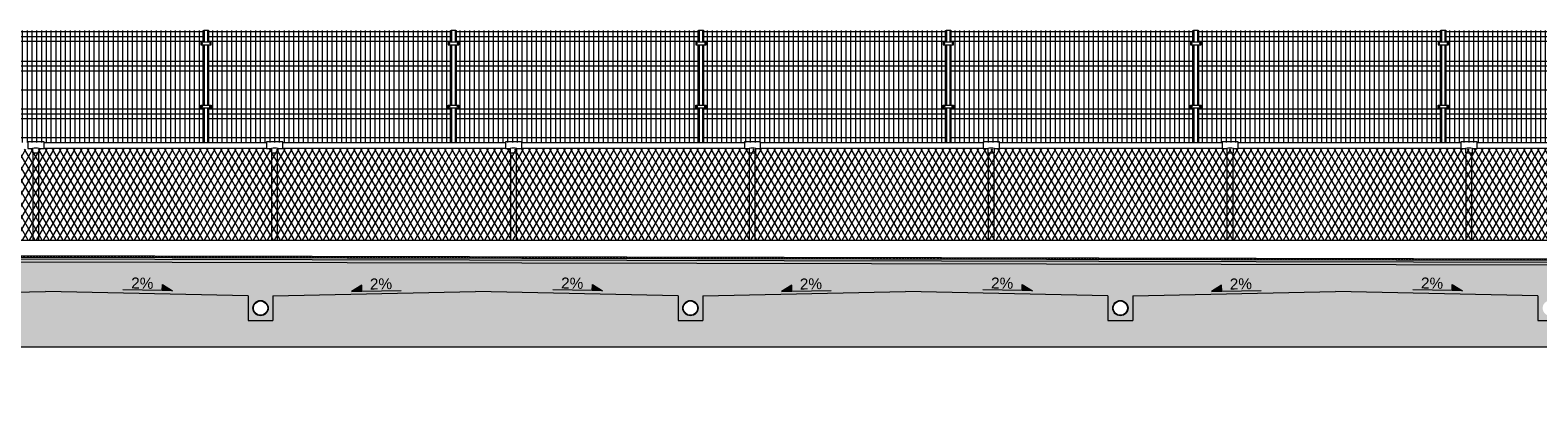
# Model space of a CAD drawing. Header units: millimetres. Extents: x 1962 to 3194, y -795 to -219.
# Tile 222 of 256: x 2672.99 to 2688.78, y -477.23 to -473.44. Entities that reach past the tile are written whole.
import ezdxf

# ---------------------------------------------------------------- set-up
doc = ezdxf.new("R2010")
doc.units = ezdxf.units.MM
for name, color, linetype, lineweight in [('A_elewacje kolorystyka', 252, 'Continuous', 9), ('A_hatch przekroje', 125, 'Continuous', 9), ('A_koty wysokośc.', 53, 'Continuous', 9), ('A_ogrodzenie 1_2m', 34, 'Continuous', 9), ('A_ogrodzenie 2_4m', 45, 'Continuous', 9), ('A_przekrojowe', 42, 'Continuous', 9)]:
    doc.layers.add(name, color=color, linetype=linetype, lineweight=lineweight)
doc.styles.get("Standard").update_dxf_attribs({"font": 'arial.ttf'})

# ---------------------------------------------------------------- blocks, each defined once
blk = doc.blocks.new('zw$5246')
at = {"layer": 'A_ogrodzenie 2_4m'}
blk.add_lwpolyline([(-0.095, 0.015), (0.015, 0.015), (0.015, -0.015), (-0.095, -0.015), (-0.095, 0.015)], dxfattribs=at)
for centre in [(-0.085, 0), (0.005, 0)]:
    blk.add_circle(centre, 0.006, dxfattribs=at)
blk = doc.blocks.new('zw$874D')
at = {"layer": 'A_ogrodzenie 2_4m'}
for p, q in [((0.07, -1.169), (0.07, 0)), ((0.12, -1.169), (0.12, 0)), ((0.17, -1.169), (0.17, 0)), ((0.22, -1.169), (0.22, 0)), ((0.27, -1.169), (0.27, 0)), ((0.32, -1.169), (0.32, 0)), ((0.42, -1.169), (0.42, 0)), ((0.52, -1.169), (0.52, 0)), ((0.57, -1.169), (0.57, 0)), ((0.03, -0.12), (0.03, 0)), ((0.03, -0.01), (2.56, -0.01)), ((0.03, -0.06), (2.56, -0.06)), ((0.03, -0.11), (2.56, -0.11)), ((0.03, -0.78), (0.03, -0.15)), ((0.37, -1.169), (0.37, 0)), ((0.47, -1.169), (0.47, 0)), ((0.62, -1.169), (0.62, 0)), ((0.67, -1.169), (0.67, 0)), ((0.72, -1.169), (0.72, 0)), ((0.77, -1.169), (0.77, 0)), ((0.82, -1.169), (0.82, 0)), ((0.87, -1.169), (0.87, 0)), ((0.92, -1.169), (0.92, 0)), ((0.97, -1.169), (0.97, 0)), ((1.02, -1.169), (1.02, 0)), ((1.07, -1.169), (1.07, 0)), ((1.12, -1.169), (1.12, 0)), ((1.17, -1.169), (1.17, 0)), ((1.22, -1.169), (1.22, 0)), ((1.27, -1.169), (1.27, 0)), ((1.32, -1.169), (1.32, 0)), ((1.37, -1.169), (1.37, 0)), ((1.42, -1.169), (1.42, 0)), ((1.47, -1.169), (1.47, 0)), ((1.52, -1.164), (1.52, 0)), ((1.57, -1.164), (1.57, 0)), ((1.62, -1.164), (1.62, 0)), ((1.67, -1.169), (1.67, 0)), ((1.72, -1.169), (1.72, 0)), ((1.77, -1.164), (1.77, 0)), ((1.82, -1.164), (1.82, 0)), ((1.87, -1.164), (1.87, 0)), ((1.92, -1.164), (1.92, 0)), ((1.97, -1.169), (1.97, 0)), ((2.02, -1.169), (2.02, 0)), ((2.07, -1.169), (2.07, 0)), ((2.12, -1.169), (2.12, 0)), ((2.17, -1.169), (2.17, 0)), ((2.22, -1.169), (2.22, 0)), ((2.27, -1.169), (2.27, 0)), ((2.32, -1.169), (2.32, 0)), ((2.37, -1.169), (2.37, 0)), ((2.42, -1.169), (2.42, 0)), ((2.47, -1.169), (2.47, 0)), ((2.52, -1.169), (2.52, 0)), ((2.56, -0.12), (2.56, 0)), ((2.56, -0.78), (2.56, -0.15)), ((0.03, -0.32), (2.56, -0.32)), ((0.03, -0.37), (2.56, -0.37)), ((0.03, -0.42), (2.56, -0.42)), ((0.03, -0.62), (2.56, -0.62)), ((0.03, -1.169), (0.03, -0.81)), ((0.03, -0.82), (2.56, -0.82)), ((0.03, -0.87), (2.56, -0.87)), ((0.03, -0.92), (2.56, -0.92)), ((2.56, -1.169), (2.56, -0.81)), ((0.03, -1.12), (2.56, -1.12))]:
    blk.add_line(p, q, dxfattribs=at)
blk.add_lwpolyline([(0.025, -0.01), (0.02, -0.01), (0.02, 0), (-0.02, 0), (-0.02, -0.01), (-0.025, -0.01), (-0.025, 0.005), (0.025, 0.005)], close=True, dxfattribs=at)
for points in [[(0.02, -0.12), (0.02, 0), (-0.02, 0), (-0.02, -0.12)], [(-0.02, -0.15), (-0.02, -0.78)], [(0.02, -0.78), (0.02, -0.15)], [(-0.02, -0.81), (-0.02, -1.169)], [(0.02, -1.169), (0.02, -0.81)]]:
    blk.add_lwpolyline(points, dxfattribs=at)
at = {"layer": 'A_ogrodzenie 2_4m', "xscale": -1, "rotation": 179.9999999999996}
blk.add_blockref('zw$5246', (0.04, -0.135), dxfattribs=at)
at = {"layer": 'A_ogrodzenie 2_4m', "rotation": 359.9999999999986}
blk.add_blockref('zw$5246', (0.04, -0.795), dxfattribs=at)
blk = doc.blocks.new('zw$572')
at = {"layer": 'A_koty wysokośc.'}
h = blk.add_hatch(color=256, dxfattribs=at)
h.dxf.hatch_style = 1
h.paths.add_polyline_path([(0.12, 0.072), (0, 0), (0.12, 0)])
blk.add_line((0.12, 0), (0.578, 0), dxfattribs=at)
blk.add_lwpolyline([(0.12, 0), (0.12, 0.072), (0, 0), (0.12, 0)], close=True, dxfattribs=at)
blk = doc.blocks.new('zw$607D')
at = {"layer": 'A_hatch przekroje'}
h = blk.add_hatch(dxfattribs=at)
h.set_pattern_fill('EARTH2', color=256, scale=0.03, angle=69.9782, style=2)
h.set_pattern_definition([(225, (-78.4693, 4.5083), (1e-16, -1.077631), [0.3429, -0.4191]), (225, (-78.2268, 4.2658), (1e-16, -1.077631), [0.3429, -0.4191]), (225, (-78.2861, 4.3251), (1e-16, -1.077631), [0.35052, -0.41148]), (225, (-78.34535, 4.3843), (1e-16, -1.077631), [0.35052, -0.41148]), (225, (-78.4046, 4.4436), (1e-16, -1.077631), [0.35052, -0.41148]), (225, (-78.4046, 4.9824), (1e-16, -1.077631), [0.3429, -0.4191]), (225, (-78.34535, 4.92315), (1e-16, -1.077631), [0.3429, -0.4191]), (225, (-78.2861, 4.8639), (1e-16, -1.077631), [0.3429, -0.4191]), (225, (-78.2268, 4.8046), (1e-16, -1.077631), [0.3429, -0.4191]), (225, (-78.4693, 5.0471), (1e-16, -1.077631), [0.3429, -0.4191]), (315, (-78.98654, 4.5298), (1.077631, 0), [0.3429, -0.4191]), (315, (-78.7387, 4.7777), (1.077631, 0), [0.3429, -0.4191]), (315, (-78.80334, 4.713), (1.077631, 0), [0.3429, -0.4191]), (315, (-78.8626, 4.65374), (1.077631, 0), [0.3429, -0.4191]), (315, (-78.9219, 4.5945), (1.077631, 0), [0.3429, -0.4191]), (315, (-78.3831, 4.5945), (1.077631, 0), [0.35052, -0.41148]), (315, (-78.3238, 4.65374), (1.077631, 0), [0.35052, -0.41148]), (315, (-78.2645, 4.713), (1.077631, 0), [0.35052, -0.41148]), (315, (-78.1999, 4.7777), (1.077631, 0), [0.3429, -0.4191]), (315, (-78.4423, 4.5352), (1.077631, 0), [0.3429, -0.4191])])
h.paths.add_polyline_path([(-131.381, -0.95), (-128.549, -0.95), (-128.169, -0.671), (-127.401, -0.661), (-127.119, -0.929), (-126.319, -0.929), (-125.791, -0.54), (-24.028, -0.54), (-23.619, -0.929), (-22.819, -0.929), (-22.474, -0.674), (-5.389, -1.01), (-4.884, -0.5), (-0.615, -0.5), (-0.12, 0), (-5.989, 0), (-5.989, 0.02), (-6.069, 0.02), (-6.069, -0.03), (-6.269, -0.03), (-6.269, -0.11), (-6.069, -0.11), (-6.069, -0.16), (-6.069, -0.28), (-6.098, -0.299), (-6.109, -0.36), (-5.889, -0.36), (-5.889, -0.5), (-6.258, -0.5), (-24.369, -0.137), (-24.369, -0.04), (-24.109, -0.04), (-24.109, 0.09), (-24.209, 0.24), (-24.209, 0.34), (-24.269, 0.34), (-24.269, 0.24), (-24.369, 0.09), (-24.369, 0.047), (-26.825, -0.004), (-26.825, -0.264), (-27.085, -0.264), (-27.085, -0.004), (-30.312, 0.063), (-33.538, -0.004), (-33.538, -0.264), (-33.798, -0.264), (-33.798, -0.004), (-35.918, 0.04), (-38.038, -0.004), (-38.038, -0.264), (-38.298, -0.264), (-38.298, -0.004), (-40.418, 0.04), (-42.538, -0.004), (-42.538, -0.264), (-42.798, -0.264), (-42.798, -0.004), (-44.918, 0.04), (-47.038, -0.004), (-47.038, -0.264), (-47.298, -0.264), (-47.298, -0.004), (-49.418, 0.04), (-51.538, -0.004), (-51.538, -0.264), (-51.798, -0.264), (-51.798, -0.004), (-53.918, 0.04), (-56.038, -0.004), (-56.038, -0.264), (-56.298, -0.264), (-56.298, -0.004), (-58.418, 0.04), (-60.538, -0.004), (-60.538, -0.264), (-60.798, -0.264), (-60.798, -0.004), (-62.918, 0.04), (-65.038, -0.004), (-65.038, -0.264), (-65.298, -0.264), (-65.298, -0.004), (-67.418, 0.04), (-69.538, -0.004), (-69.538, -0.264), (-69.798, -0.264), (-69.798, -0.004), (-71.918, 0.04), (-74.038, -0.004), (-74.038, -0.264), (-74.298, -0.264), (-74.298, -0.004), (-76.418, 0.04), (-78.538, -0.004), (-78.538, -0.264), (-78.798, -0.264), (-78.798, -0.004), (-80.918, 0.04), (-83.038, -0.004), (-83.038, -0.264), (-83.298, -0.264), (-83.298, -0.004), (-85.418, 0.04), (-87.538, -0.004), (-87.538, -0.264), (-87.798, -0.264), (-87.798, -0.004), (-89.918, 0.04), (-92.038, -0.004), (-92.038, -0.264), (-92.298, -0.264), (-92.298, -0.004), (-94.418, 0.04), (-96.538, -0.004), (-96.538, -0.264), (-96.798, -0.264), (-96.798, -0.004), (-98.918, 0.04), (-101.038, -0.004), (-101.038, -0.264), (-101.298, -0.264), (-101.298, -0.004), (-103.418, 0.04), (-105.538, -0.004), (-105.538, -0.264), (-105.798, -0.264), (-105.798, -0.004), (-107.918, 0.04), (-110.038, -0.004), (-110.038, -0.264), (-110.298, -0.264), (-110.298, -0.004), (-112.418, 0.04), (-114.538, -0.004), (-114.538, -0.264), (-114.798, -0.264), (-114.798, -0.004), (-116.918, 0.04), (-119.038, -0.004), (-119.038, -0.264), (-119.298, -0.264), (-119.298, -0.004), (-121.418, 0.04), (-123.538, -0.004), (-123.538, -0.264), (-123.798, -0.264), (-123.798, -0.004), (-125.569, 0.033), (-125.569, 0.09), (-125.669, 0.24), (-125.669, 0.34), (-125.729, 0.34), (-125.729, 0.24), (-125.829, 0.09), (-125.829, 0.038), (-125.829, -0.04), (-125.569, -0.04), (-125.569, -0.137), (-128.149, -0.183), (-128.149, -0.08), (-127.929, -0.08), (-127.941, -0.019), (-127.969, 0), (-127.969, 0.3), (-128.049, 0.3), (-128.049, 0.27), (-132.649, 0.27)])
h.paths.add_polyline_path([(-128.149, -0.08), (-128.109, 0.2), (-128.049, 0.2), (-128.049, 0), (-128.049, -0.019), (-127.941, -0.019), (-127.929, -0.08)], flags=16)
h = blk.add_hatch(dxfattribs=at)
h.set_pattern_fill('LINE', color=256, scale=0.005, angle=114.9782, style=2)
h.set_pattern_definition([(90, (-163.449078, -3.115186), (-0.015875, -1e-15), [])])
h.paths.add_polyline_path([(-24.269, 0.34), (-24.269, 0.355), (-54.769, 0.416), (-95.169, 0.416), (-125.669, 0.355), (-125.669, 0.34), (-95.169, 0.401), (-54.769, 0.401)])
h = blk.add_hatch(color=251, dxfattribs=at)
h.dxf.hatch_style = 2
h.paths.add_polyline_path([(-24.269, 0.34), (-24.269, 0.32), (-54.769, 0.381), (-95.169, 0.381), (-125.669, 0.32), (-125.669, 0.34), (-95.169, 0.401), (-54.769, 0.401)])
h = blk.add_hatch(dxfattribs=at)
h.set_pattern_fill('CONC', color=256, scale=0.005, angle=324.9782, style=2)
h.set_pattern_definition([(300, (-163.31836, -3.17903), (0.10998523, 0.0635), [0, -0.127]), (300, (-163.35622, -3.20236), (0.10998523, 0.0635), [0, -0.127]), (300, (-163.29493, -3.17137), (0.10998523, 0.0635), [0, -0.127]), (278.1986, (-163.36204, -3.13386), (0.080514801, -0.393455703), [0.01367828, -0.67023767]), (156.8699, (-163.36009, -3.147398), (0.410470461, -0.202955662), [0.00635, -0.62865]), (70.6013, (-163.36593, -3.144904), (-0.342411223, -0.9309261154), [0.01170876, -1.15917332]), (146.5651, (-163.400083, -3.11623), (-0.173485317, 0.04648505), [0.00283985, -0.28114079]), (266.3099, (-163.402453, -3.114664), (0.017014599, -0.283470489), [0.00457911, -0.45332599]), (48.4349, (-163.402748, -3.119233), (0.156470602, 0.236985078), [0.00401612, -0.39759318]), (165, (-163.37044, -3.19297), (-0.10998526, -0.06350002), [0.0053881, -0.17421695]), (300, (-163.37565, -3.19157), (0.17348523, -0.04648523), [0.00762, -0.11938]), (75, (-163.37184, -3.19817), (-0.06350002, 0.10998526), [0.0053881, -0.17421695]), (191.5651, (-163.30767, -3.13913), (0.283470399, 0.017014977), [0.00401612, -0.39759318]), (300, (-163.3116, -3.13994), (0.17348523, -0.04648523), [0.00635, -0.12065]), (83.1301, (-163.30843, -3.145435), (0.0294704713, 0.4569556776), [0.00635, -0.62865]), (153.6901, (-163.340226, -3.080204), (0.236985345, -0.156470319), [0.00457911, -0.45332599]), (281.5651, (-163.34433, -3.078174), (-0.017014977, 0.283470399), [0.00803224, -0.39357706]), (66.8699, (-163.34272, -3.086043), (-0.202955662, -0.410470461), [0.00635, -0.62865]), (300, (-163.32621, -3.11464), (0.10998523, 0.0635), [0, -0.127]), (300, (-163.37195, -3.10145), (0.10998523, 0.0635), [0, -0.127]), (300, (-163.39487, -3.15574), (0.10998523, 0.0635), [0, -0.127]), (300, (-163.34363, -3.16576), (0.10998523, 0.0635), [0, -0.127]), (300, (-163.34334, -3.12306), (0.10998523, 0.0635), [0, -0.127]), (300, (-163.35401, -3.09696), (0.10998523, 0.0635), [0, -0.127]), (300, (-163.3549, -3.11067), (0.10998523, 0.0635), [0, -0.127]), (300, (-163.38383, -3.12151), (0.10998523, 0.0635), [0, -0.127]), (300, (-163.39467, -3.09258), (0.10998523, 0.0635), [0, -0.127]), (300, (-163.36874, -3.07907), (0.10998523, 0.0635), [0, -0.127]), (300, (-163.34645, -3.0618), (0.10998523, 0.0635), [0, -0.127]), (300, (-163.32237, -3.09336), (0.10998523, 0.0635), [0, -0.127]), (300, (-163.304, -3.11501), (0.10998523, 0.0635), [0, -0.127]), (300, (-163.28617, -3.15605), (0.10998523, 0.0635), [0, -0.127]), (300, (-163.33551, -3.14934), (0.10998523, 0.0635), [0, -0.127]), (300, (-163.32206, -3.12691), (0.10998523, 0.0635), [0, -0.127]), (300, (-163.36977, -3.16619), (0.10998523, 0.0635), [0, -0.127]), (300, (-163.39432, -3.13637), (0.10998523, 0.0635), [0, -0.127]), (300, (-163.39947, -3.18333), (0.10998523, 0.0635), [0, -0.127]), (300, (-163.41383, -3.14323), (0.10998523, 0.0635), [0, -0.127]), (300, (-163.43744, -3.10994), (0.10998523, 0.0635), [0, -0.127]), (300, (-163.43532, -3.12631), (0.10998523, 0.0635), [0, -0.127]), (300, (-163.41929, -3.11852), (0.10998523, 0.0635), [0, -0.127]), (300, (-163.39434, -3.20237), (0.10998523, 0.0635), [0, -0.127]), (300, (-163.34163, -3.18953), (0.10998523, 0.0635), [0, -0.127]), (300, (-163.31181, -3.16498), (0.10998523, 0.0635), [0, -0.127]), (300, (-163.42021, -3.16011), (0.10998523, 0.0635), [0, -0.127])])
h.paths.add_polyline_path([(-24.269, 0.29), (-24.269, 0.32), (-54.769, 0.381), (-95.169, 0.381), (-125.669, 0.32), (-125.669, 0.29), (-95.169, 0.351), (-54.769, 0.351)])
h = blk.add_hatch(dxfattribs=at)
h.set_pattern_fill('CONCRE', color=256, scale=0.008, angle=245.0218, style=2)
h.set_pattern_definition([(220.0436, (-78.46928, 3.991), (-0.0248279, -0.28629365), [0.0254, -0.1778]), (310.0436, (-78.46928, 3.991), (0.28629365, -0.0248279), [0.0254, -0.1778]), (355.0436, (-78.48872, 3.97466), (0.15556077, 0.1307329), [0.035921, -0.2514472]), (220.0436, (-78.41518, 3.88716), (-0.0248279, -0.28629365), [0.0254, -0.1778]), (265.0436, (-78.43308, 3.88871), (0.1307329, -0.15556077), [0.0179605, -0.2694077]), (355.0436, (-78.43308, 3.88871), (0.15556077, 0.1307329), [0.0179605, -0.2694077]), (220.0436, (-78.44084, 3.79924), (-0.0248279, -0.28629365), [0.035921, -0.167279]), (265.0436, (-78.44084, 3.79924), (0.1307329, -0.15556077), [0.0254, -0.2619682]), (355.0436, (-78.46834, 3.77613), (0.15556077, 0.1307329), [0.0254, -0.2619682]), (310.0436, (-78.54354, 3.86223), (0.28629365, -0.0248279), [0.0254, -0.1778]), (265.0436, (-78.54354, 3.86223), (0.1307329, -0.15556077), [0.0179605, -0.2694077]), (355.0436, (-78.5451, 3.84434), (0.15556077, 0.1307329), [0.0179605, -0.2694077]), (220.0436, (-78.45604, 3.93577), (-0.0248279, -0.28629365), [0.0127, -0.17018]), (220.0436, (-78.54003, 3.79883), (-0.0248279, -0.28629365), [0.0127, -0.17018]), (310.0436, (-78.47507, 3.82024), (0.28629365, -0.0248279), [0.0127, -0.17018]), (355.0436, (-78.56805, 3.8914), (0.15556077, 0.1307329), [0.0179605, -0.2694077]), (355.0436, (-78.41012, 3.84165), (0.15556077, 0.1307329), [0.0179605, -0.2694077]), (265.0436, (-78.4993, 3.87868), (0.1307329, -0.15556077), [0.0179605, -0.2694077]), (310.0436, (-78.5064, 3.92662), (0.28629365, -0.0248279), [0.003175, -0.200025]), (310.0436, (-78.45855, 3.85486), (0.28629365, -0.0248279), [0.003175, -0.200025]), (310.0436, (-78.509, 3.76684), (0.28629365, -0.0248279), [0.003175, -0.200025]), (310.0436, (-78.58088, 3.84744), (0.28629365, -0.0248279), [0.003175, -0.200025])])
h.paths.add_polyline_path([(-125.669, 0.24), (-125.669, 0.29), (-95.169, 0.351), (-54.769, 0.351), (-24.269, 0.29), (-24.269, 0.24), (-24.369, 0.09), (-24.369, 0.047), (-26.825, -0.004), (-26.825, -0.264), (-27.085, -0.264), (-27.085, -0.004), (-30.312, 0.063), (-33.538, -0.004), (-33.538, -0.264), (-33.798, -0.264), (-33.798, -0.004), (-35.918, 0.04), (-38.038, -0.004), (-38.038, -0.264), (-38.298, -0.264), (-38.298, -0.004), (-40.418, 0.04), (-42.538, -0.004), (-42.538, -0.264), (-42.798, -0.264), (-42.798, -0.004), (-44.918, 0.04), (-47.038, -0.004), (-47.038, -0.264), (-47.298, -0.264), (-47.298, -0.004), (-49.418, 0.04), (-51.538, -0.004), (-51.538, -0.264), (-51.798, -0.264), (-51.798, -0.004), (-53.918, 0.04), (-56.038, -0.004), (-56.038, -0.264), (-56.298, -0.264), (-56.298, -0.004), (-58.418, 0.04), (-60.538, -0.004), (-60.538, -0.264), (-60.798, -0.264), (-60.798, -0.004), (-62.918, 0.04), (-65.038, -0.004), (-65.038, -0.264), (-65.298, -0.264), (-65.298, -0.004), (-67.418, 0.04), (-69.538, -0.004), (-69.538, -0.264), (-69.798, -0.264), (-69.798, -0.004), (-71.918, 0.04), (-74.038, -0.004), (-74.038, -0.264), (-74.298, -0.264), (-74.298, -0.004), (-76.418, 0.04), (-78.538, -0.004), (-78.538, -0.264), (-78.798, -0.264), (-78.798, -0.004), (-80.918, 0.04), (-83.038, -0.004), (-83.038, -0.264), (-83.298, -0.264), (-83.298, -0.004), (-85.418, 0.04), (-87.538, -0.004), (-87.538, -0.264), (-87.798, -0.264), (-87.798, -0.004), (-89.918, 0.04), (-92.038, -0.004), (-92.038, -0.264), (-92.298, -0.264), (-92.298, -0.004), (-94.418, 0.04), (-96.538, -0.004), (-96.538, -0.264), (-96.798, -0.264), (-96.798, -0.004), (-98.918, 0.04), (-101.038, -0.004), (-101.038, -0.264), (-101.298, -0.264), (-101.298, -0.004), (-103.418, 0.04), (-105.538, -0.004), (-105.538, -0.264), (-105.798, -0.264), (-105.798, -0.004), (-107.918, 0.04), (-110.038, -0.004), (-110.038, -0.264), (-110.298, -0.264), (-110.298, -0.004), (-112.418, 0.04), (-114.538, -0.004), (-114.538, -0.264), (-114.798, -0.264), (-114.798, -0.004), (-116.918, 0.04), (-119.038, -0.004), (-119.038, -0.264), (-119.298, -0.264), (-119.298, -0.004), (-121.418, 0.04), (-123.538, -0.004), (-123.538, -0.264), (-123.798, -0.264), (-123.798, -0.004), (-125.569, 0.033), (-125.569, 0.09)])
h.paths.add_polyline_path([(-65.096, -0.1, 1), (-65.241, -0.168, 1)], flags=16)
edge = h.paths.add_edge_path()
edge.add_arc((-26.955, -0.134), 0.08, 24.9782, 384.9782)
edge = h.paths.add_edge_path()
edge.add_arc((-33.668, -0.134), 0.08, 24.9782, 384.9782)
edge = h.paths.add_edge_path()
edge.add_arc((-38.168, -0.134), 0.08, 24.9782, 384.9782)
edge = h.paths.add_edge_path()
edge.add_arc((-42.668, -0.134), 0.08, 24.9782, 384.9782)
edge = h.paths.add_edge_path()
edge.add_arc((-47.168, -0.134), 0.08, 24.9782, 384.9782)
edge = h.paths.add_edge_path()
edge.add_arc((-51.668, -0.134), 0.08, 24.9782, 384.9782)
edge = h.paths.add_edge_path()
edge.add_arc((-56.168, -0.134), 0.08, 24.9782, 384.9782)
edge = h.paths.add_edge_path()
edge.add_arc((-60.668, -0.134), 0.08, 24.9782, 384.9782)
edge = h.paths.add_edge_path()
edge.add_arc((-65.168, -0.134), 0.08, 24.9782, 384.9782)
edge = h.paths.add_edge_path()
edge.add_arc((-69.668, -0.134), 0.08, 24.9782, 384.9782)
edge = h.paths.add_edge_path()
edge.add_arc((-74.168, -0.134), 0.08, 24.9782, 384.9782)
edge = h.paths.add_edge_path()
edge.add_arc((-78.668, -0.134), 0.08, 24.9782, 384.9782)
edge = h.paths.add_edge_path()
edge.add_arc((-83.168, -0.134), 0.08, 24.9782, 384.9782)
edge = h.paths.add_edge_path()
edge.add_arc((-87.668, -0.134), 0.08, 24.9782, 384.9782)
edge = h.paths.add_edge_path()
edge.add_arc((-92.168, -0.134), 0.08, 24.9782, 384.9782)
edge = h.paths.add_edge_path()
edge.add_arc((-96.668, -0.134), 0.08, 24.9782, 384.9782)
edge = h.paths.add_edge_path()
edge.add_arc((-101.168, -0.134), 0.08, 24.9782, 384.9782)
edge = h.paths.add_edge_path()
edge.add_arc((-105.668, -0.134), 0.08, 24.9782, 384.9782)
edge = h.paths.add_edge_path()
edge.add_arc((-110.168, -0.134), 0.08, 24.9782, 384.9782)
edge = h.paths.add_edge_path()
edge.add_arc((-114.668, -0.134), 0.08, 24.9782, 384.9782)
edge = h.paths.add_edge_path()
edge.add_arc((-119.168, -0.134), 0.08, 24.9782, 384.9782)
edge = h.paths.add_edge_path()
edge.add_arc((-123.668, -0.134), 0.08, 24.9782, 384.9782)
at = {"layer": 'A_ogrodzenie 1_2m'}
h = blk.add_hatch(dxfattribs=at)
h.set_pattern_fill('DIAMONDS', color=256, scale=0.02, style=2)
h.set_pattern_definition([(60, (-2727.07416, 476.21527), (-0.0549926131, 0.03175), []), (120, (-2727.07416, 476.21527), (-0.0549926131, -0.03175), [])])
h.paths.add_polyline_path([(-62.769, 1.531), (-31.479, 1.531), (-31.479, 0.577), (-62.769, 0.577)])
at = {"layer": 'A_hatch przekroje'}
blk.add_line((-54.769, 0.416), (-24.269, 0.355), dxfattribs=at)
blk.add_lwpolyline([(-132.649, 0.27), (-131.381, -0.95), (-128.549, -0.95), (-128.169, -0.671), (-127.401, -0.661), (-127.119, -0.929), (-126.319, -0.929), (-125.791, -0.54), (-24.028, -0.54), (-23.619, -0.929), (-22.819, -0.929), (-22.474, -0.674), (-5.389, -1.01), (-4.884, -0.5), (-0.615, -0.5), (-0.12, 0)], dxfattribs=at)
at = {"layer": 'A_ogrodzenie 1_2m'}
for p, q in [((-53.934, 1.601), (-51.604, 1.601)), ((-51.434, 1.601), (-49.104, 1.601)), ((-48.934, 1.601), (-46.604, 1.601)), ((-46.434, 1.601), (-44.104, 1.601)), ((-43.934, 1.601), (-41.604, 1.601)), ((-41.434, 1.601), (-39.104, 1.601)), ((-38.934, 1.601), (-36.604, 1.601)), ((-54.049, 0.577), (-54.049, 1.491)), ((-53.989, 0.577), (-53.989, 1.491)), ((-53.934, 1.541), (-51.604, 1.541)), ((-51.549, 0.577), (-51.549, 1.491)), ((-51.489, 0.577), (-51.489, 1.491)), ((-51.434, 1.541), (-49.104, 1.541)), ((-49.049, 0.577), (-49.049, 1.491)), ((-48.989, 0.577), (-48.989, 1.491)), ((-48.934, 1.541), (-46.604, 1.541)), ((-46.549, 0.577), (-46.549, 1.491)), ((-46.489, 0.577), (-46.489, 1.491)), ((-46.434, 1.541), (-44.104, 1.541)), ((-44.049, 0.577), (-44.049, 1.491)), ((-43.989, 0.577), (-43.989, 1.491)), ((-43.934, 1.541), (-41.604, 1.541)), ((-41.549, 0.577), (-41.549, 1.491)), ((-41.489, 0.577), (-41.489, 1.491)), ((-41.434, 1.541), (-39.104, 1.541)), ((-39.049, 0.577), (-39.049, 1.491)), ((-38.989, 0.577), (-38.989, 1.491)), ((-38.934, 1.541), (-36.604, 1.541)), ((-61.579, 0.577), (-31.035, 0.577))]:
    blk.add_line(p, q, dxfattribs=at)
for points in [[(-54.054, 1.491), (-53.984, 1.491), (-53.984, 1.536), (-53.934, 1.536), (-53.934, 1.606), (-54.104, 1.606), (-54.104, 1.536), (-54.054, 1.536)], [(-51.554, 1.491), (-51.484, 1.491), (-51.484, 1.536), (-51.434, 1.536), (-51.434, 1.606), (-51.604, 1.606), (-51.604, 1.536), (-51.554, 1.536)], [(-49.054, 1.491), (-48.984, 1.491), (-48.984, 1.536), (-48.934, 1.536), (-48.934, 1.606), (-49.104, 1.606), (-49.104, 1.536), (-49.054, 1.536)], [(-46.554, 1.491), (-46.484, 1.491), (-46.484, 1.536), (-46.434, 1.536), (-46.434, 1.606), (-46.604, 1.606), (-46.604, 1.536), (-46.554, 1.536)], [(-44.054, 1.491), (-43.984, 1.491), (-43.984, 1.536), (-43.934, 1.536), (-43.934, 1.606), (-44.104, 1.606), (-44.104, 1.536), (-44.054, 1.536)], [(-41.554, 1.491), (-41.484, 1.491), (-41.484, 1.536), (-41.434, 1.536), (-41.434, 1.606), (-41.604, 1.606), (-41.604, 1.536), (-41.554, 1.536)], [(-39.054, 1.491), (-38.984, 1.491), (-38.984, 1.536), (-38.934, 1.536), (-38.934, 1.606), (-39.104, 1.606), (-39.104, 1.536), (-39.054, 1.536)]]:
    blk.add_lwpolyline(points, close=True, dxfattribs=at)
for centre in [(-54.019, 1.416), (-51.519, 1.416), (-49.019, 1.416), (-46.519, 1.416), (-44.019, 1.416), (-41.519, 1.416), (-39.019, 1.416)]:
    blk.add_arc(centre, 0.125, 73.7398, 106.2602, dxfattribs=at)
at = {"layer": 'A_przekrojowe'}
for p, q in [((-54.769, 0.401), (-24.269, 0.34)), ((-54.769, 0.381), (-24.269, 0.32)), ((-54.769, 0.351), (-24.269, 0.29)), ((-56.038, -0.004), (-53.918, 0.04)), ((-51.798, -0.004), (-53.918, 0.04)), ((-51.538, -0.004), (-49.418, 0.04)), ((-47.298, -0.004), (-49.418, 0.04)), ((-47.038, -0.004), (-44.918, 0.04)), ((-42.798, -0.004), (-44.918, 0.04)), ((-42.538, -0.004), (-40.418, 0.04)), ((-38.298, -0.004), (-40.418, 0.04)), ((-51.798, -0.004), (-51.798, -0.264)), ((-51.538, -0.004), (-51.538, -0.264)), ((-47.298, -0.004), (-47.298, -0.264)), ((-47.038, -0.004), (-47.038, -0.264)), ((-42.798, -0.004), (-42.798, -0.264)), ((-42.538, -0.004), (-42.538, -0.264)), ((-38.298, -0.004), (-38.298, -0.264)), ((-51.798, -0.264), (-51.538, -0.264)), ((-47.298, -0.264), (-47.038, -0.264)), ((-42.798, -0.264), (-42.538, -0.264)), ((-38.298, -0.264), (-38.038, -0.264))]:
    blk.add_line(p, q, dxfattribs=at)
for centre, radius in [((-51.668, -0.134), 0.08), ((-51.668, -0.134), 0.075), ((-47.168, -0.134), 0.08), ((-47.168, -0.134), 0.075), ((-42.668, -0.134), 0.08), ((-42.668, -0.134), 0.075)]:
    blk.add_circle(centre, radius, dxfattribs=at)
at = {"layer": 'A_koty wysokośc.'}
for p, xscale, yscale, zscale, rotation in [((-52.588, 0.048), -0.8999999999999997, 0.8999999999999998, 0.8999999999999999, 358.9583733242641), ((-50.715, 0.04), 0.8999999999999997, 0.8999999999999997, 0.8999999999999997, 1.16405013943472), ((-48.088, 0.048), -0.8999999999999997, 0.8999999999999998, 0.8999999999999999, 358.9583733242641), ((-46.215, 0.04), 0.8999999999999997, 0.8999999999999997, 0.8999999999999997, 1.16405013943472), ((-43.588, 0.048), -0.8999999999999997, 0.8999999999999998, 0.8999999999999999, 358.9583733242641), ((-41.715, 0.04), 0.8999999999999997, 0.8999999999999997, 0.8999999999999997, 1.16405013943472), ((-39.088, 0.048), -0.8999999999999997, 0.8999999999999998, 0.8999999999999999, 358.9583733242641)]:
    blk.add_blockref('zw$572', p, dxfattribs=dict(at, xscale=xscale, yscale=yscale, zscale=zscale, rotation=rotation))
at = {"layer": 'A_ogrodzenie 2_4m'}
for p in [(-54.828, 2.77), (-52.238, 2.77), (-49.648, 2.77), (-47.058, 2.77), (-44.468, 2.77), (-41.878, 2.77), (-39.288, 2.77)]:
    blk.add_blockref('zw$874D', p, dxfattribs=at)
at = {"layer": 'A_koty wysokośc.', "char_height": 0.1152, "width": 0.74276, "attachment_point": 4}
for insert, rotation in [((-53.022, 0.129), 358.9584), ((-50.523, 0.117), 1.1641), ((-48.522, 0.129), 358.9584), ((-46.023, 0.117), 1.1641), ((-44.022, 0.129), 358.9584), ((-41.523, 0.117), 1.1641), ((-39.522, 0.129), 358.9584)]:
    blk.add_mtext('2%', dxfattribs=dict(at, insert=insert, rotation=rotation))

msp = doc.modelspace()

# ---------------------------------------------------------------- block references
at = {"layer": 'A_elewacje kolorystyka', "color": 252, "rotation": 359.9999999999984}
msp.add_blockref('zw$607D', (2727.0742, -476.2153), dxfattribs=at)

doc.saveas('drawing.dxf')
